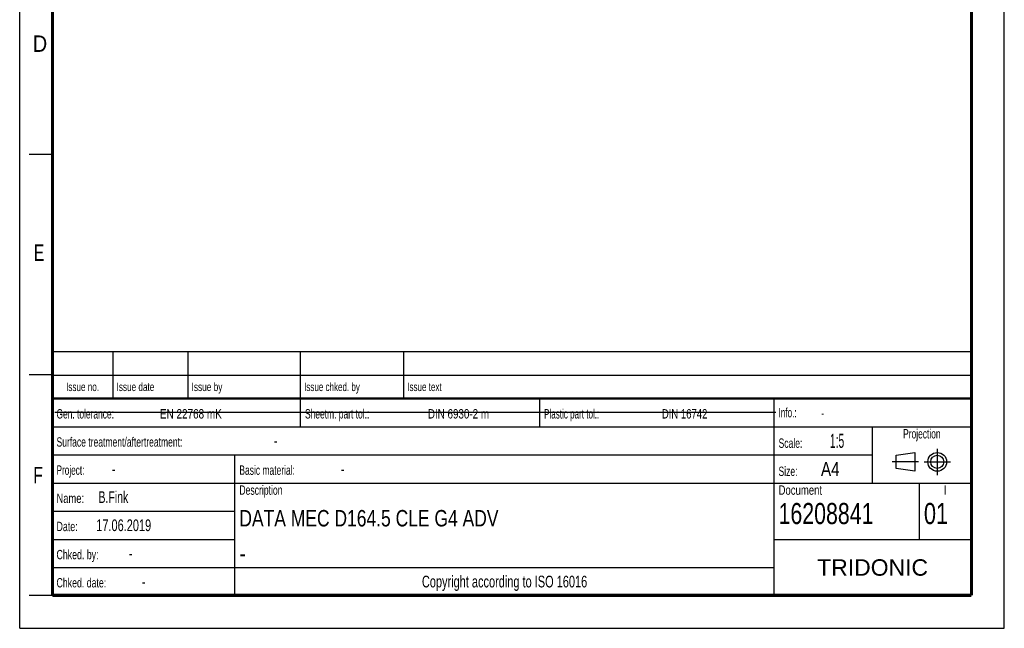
# Model space of a CAD drawing. Header units: millimetres. Extents: x 0 to 210, y 0 to 297.
# Tile 1 of 8: x 0 to 210, y 0 to 130. Entities that reach past the tile are written whole.
import ezdxf
from ezdxf.enums import TextEntityAlignment as Align

# ---------------------------------------------------------------- set-up
doc = ezdxf.new("R2010")
doc.units = ezdxf.units.MM
doc.header["$LTSCALE"] = 19.36
doc.linetypes.add('CENTER', pattern=[0.6, 0.375, -0.075, 0.075, -0.075])
doc.layers.get('0').update_dxf_attribs({"linetype": 'CONTINUOUS'})
doc.layers.add('DEFAULT_1', color=7, linetype='CENTER')
doc.layers.add('Z_NOTICE', color=7, linetype='CONTINUOUS')
doc.styles.get("Standard").update_dxf_attribs({"font": 'txt', "width": 0.7})
doc.styles.add('TEXTSTYLE_2', font='txt', dxfattribs={"width": 0.75})
doc.styles.add('TEXTSTYLE_5', font='arial.ttf')

# ---------------------------------------------------------------- blocks, each defined once
blk = doc.blocks.new('PROJEKTIONSMETHODE_BL0', base_point=(192.31, 35.47))
at = {"color": 2, "linetype": 'CONTINUOUS'}
for p, q in [((186.91, 36.87), (190.91, 37.47)), ((186.91, 34.07), (186.91, 36.87)), ((190.91, 37.47), (190.91, 33.47)), ((190.91, 33.47), (186.91, 34.07))]:
    blk.add_line(p, q, dxfattribs=at)
for radius in [2, 1.4]:
    blk.add_circle((195.71, 35.47), radius, dxfattribs=at)
at = {"layer": 'DEFAULT_1', "color": 2, "linetype": 'CENTER'}
for p, q in [((195.71, 38.27), (195.71, 32.67)), ((191.71, 35.47), (186.11, 35.47)), ((192.91, 35.47), (198.5, 35.47))]:
    blk.add_line(p, q, dxfattribs=at)

msp = doc.modelspace()

# ---------------------------------------------------------------- linework, layer by layer
at = {"color": 2, "linetype": 'CONTINUOUS'}
for p, q in [((0, 0), (0, 297)), ((210, 0), (210, 297)), ((7, 101), (2, 101)), ((6.91362, 48.96015), (6.91362, 58.96015)), ((6.91362, 58.96015), (202.91362, 58.96015)), ((19.91362, 48.96015), (19.91362, 58.96015)), ((35.91362, 48.96015), (35.91362, 58.96015)), ((59.91362, 48.96015), (59.91362, 58.96015)), ((81.91362, 48.96015), (81.91362, 58.96015)), ((202.91362, 48.96015), (202.91362, 58.96015)), ((7, 54), (2, 54)), ((6.91362, 53.96015), (202.91362, 53.96015)), ((6.91355, 6.96013), (6.91355, 48.96013)), ((6.91355, 48.96013), (202.91355, 48.96013)), ((6.91362, 48.96015), (202.91362, 48.96015)), ((59.91355, 42.96013), (59.91355, 48.96013)), ((110.91355, 42.96013), (110.91355, 48.96013)), ((160.91355, 6.96013), (160.91355, 48.96013)), ((202.91355, 6.96013), (202.91355, 48.96013)), ((6.91355, 42.96013), (202.91355, 42.96013)), ((181.91355, 30.96013), (181.91355, 42.96013)), ((6.91355, 36.96013), (181.91355, 36.96013)), ((45.91355, 6.96013), (45.91355, 36.96013)), ((6.91355, 30.96013), (202.91355, 30.96013)), ((191.91355, 18.96013), (191.91355, 30.96013)), ((6.91355, 24.96013), (45.91355, 24.96013)), ((6.91355, 18.96013), (45.91355, 18.96013)), ((160.91355, 18.96013), (202.91355, 18.96013)), ((6.91355, 12.96013), (160.91355, 12.96013)), ((7, 7), (2, 7)), ((6.91355, 6.96013), (202.91355, 6.96013)), ((0, 0), (210, 0))]:
    msp.add_line(p, q, dxfattribs=at)
at = {"color": 7, "linetype": 'CONTINUOUS'}
msp.add_line((7.46812, 46.04239), (161.26812, 46.04239), dxfattribs=at)
for points, const_width in [([(7, 7), (7, 290)], 0.7), ([(203, 7), (203, 290)], 0.7), ([(7, 49), (203, 49)], 0.5), ([(7, 7), (203, 7)], 0.7)]:
    msp.add_lwpolyline(points, dxfattribs=dict(at, const_width=const_width))

# ---------------------------------------------------------------- block references
at = {"color": 2, "linetype": 'CONTINUOUS'}
msp.add_blockref('PROJEKTIONSMETHODE_BL0', (192.30508, 35.46975), dxfattribs=at)

# ---------------------------------------------------------------- texts
at = {"color": 5, "linetype": 'CONTINUOUS', "style": 'TEXTSTYLE_2'}
for s, width, p in [('D', 0.904762, (2.80729, 122.85717)), ('E', 0.714286, (3.00245, 78.30247)), ('F', 0.714286, (2.92219, 30.89704))]:
    msp.add_text(s, height=3.5, dxfattribs=dict(at, width=width)).set_placement(p)
at = {"layer": 'Z_NOTICE', "color": 5, "linetype": 'CONTINUOUS', "style": 'TEXTSTYLE_2'}
for s, height, width, p in [('Issue date ', 1.8, 0.725108, (20.66362, 50.56015)), ('Issue by ', 1.8, 0.732804, (36.66362, 50.56015)), ('Issue chked. by', 1.8, 0.711111, (60.66362, 50.56015)), ('Issue text ', 1.8, 0.712121, (82.66362, 50.56015)), ('Gen. tolerance:', 2, 0.669841, (7.85105, 44.71013)), ('EN 22768 mK', 2, 0.792208, (29.91057, 44.71013)), ('Sheetm. part tol.:', 2, 0.67328, (60.85105, 44.71013)), ('DIN 6930-2 m', 2, 0.78373, (87.05343, 44.71013)), ('Plastic part tol.:', 2, 0.642857, (111.85105, 44.71013)), ('DIN 16742', 2, 0.759259, (136.95819, 44.71013)), ('Info.: ', 2, 0.64966, (161.85105, 44.96013)), ('Surface treatment/aftertreatment: ', 2, 0.681373, (7.85105, 38.71013)), ('Scale:  ', 2, 0.684524, (161.85105, 38.46013)), ('1:5', 3, 0.547619, (172.80343, 38.46013)), ('-', 2.5, 0.714286, (54.18438, 38.71013)), ('Project: ', 2, 0.656085, (7.85105, 32.71013)), ('-', 2.5, 0.714286, (19.66057, 32.71013)), ('Basic material: ', 2, 0.675595, (46.85105, 32.71013)), ('-', 2.5, 0.714286, (68.47009, 32.71013)), ('Size: ', 2, 0.678571, (161.85105, 32.46013)), (' A4', 3, 0.809524, (169.9939, 32.46013)), ('B.Fink', 2.5, 0.670635, (16.80343, 26.71013)), ('Description', 2, 0.688312, (46.85105, 28.46013)), ('Document', 2, 0.761905, (161.85105, 28.46013)), ('Name: ', 2, 0.746032, (7.85105, 26.71013)), ('16208841', 4.5, 0.755952, (161.85105, 22.21013)), ('01', 4.5, 0.77381, (192.85105, 22.21013)), ('17.06.2019', 2.5, 0.7, (16.32724, 20.71013)), ('Date: ', 2, 0.706349, (7.85105, 20.71013)), ('Chked. by: ', 2, 0.701299, (7.85105, 14.71013)), ('-', 2.5, 0.714286, (23.27962, 14.71013)), ('Chked. date: ', 2, 0.699634, (7.85105, 8.71013)), ('-', 2.5, 0.714286, (26.04152, 8.71013))]:
    msp.add_text(s, height=height, dxfattribs=dict(at, width=width)).set_placement(p)
for s, height, width, p in [('Issue no.', 1.8, 0.719577, (13.41362, 50.56015)), ('Projection', 2, 0.671429, (192.41355, 40.46013)), ('I', 2, 0.833333, (197.41355, 28.46013)), ('Copyright according to ISO 16016', 2.5, 0.700149, (103.41355, 8.71013))]:
    msp.add_text(s, height=height, dxfattribs=dict(at, width=width)).set_placement(p, align=Align.CENTER)
at = {"layer": 'Z_NOTICE', "color": 5, "linetype": 'CONTINUOUS', "width": 0.714286}
msp.add_text('-', height=1.8, dxfattribs=at).set_placement((170.94628, 44.96013))
at = {"layer": 'Z_NOTICE', "color": 7, "linetype": 'CONTINUOUS', "style": 'TEXTSTYLE_2'}
for s, width, p in [('DATA MEC D164.5 CLE G4 ADV', 0.795788, (46.85105, 21.71013)), ('-', 0.904762, (46.85105, 14.21013))]:
    msp.add_text(s, height=3.5, dxfattribs=dict(at, width=width)).set_placement(p)
at = {"layer": 'Z_NOTICE', "color": 5, "linetype": 'CONTINUOUS', "style": 'TEXTSTYLE_5'}
msp.add_text('TRIDONIC', height=3.5, dxfattribs=at).set_placement((181.91355, 11.21013), align=Align.CENTER)

doc.saveas('drawing.dxf')
